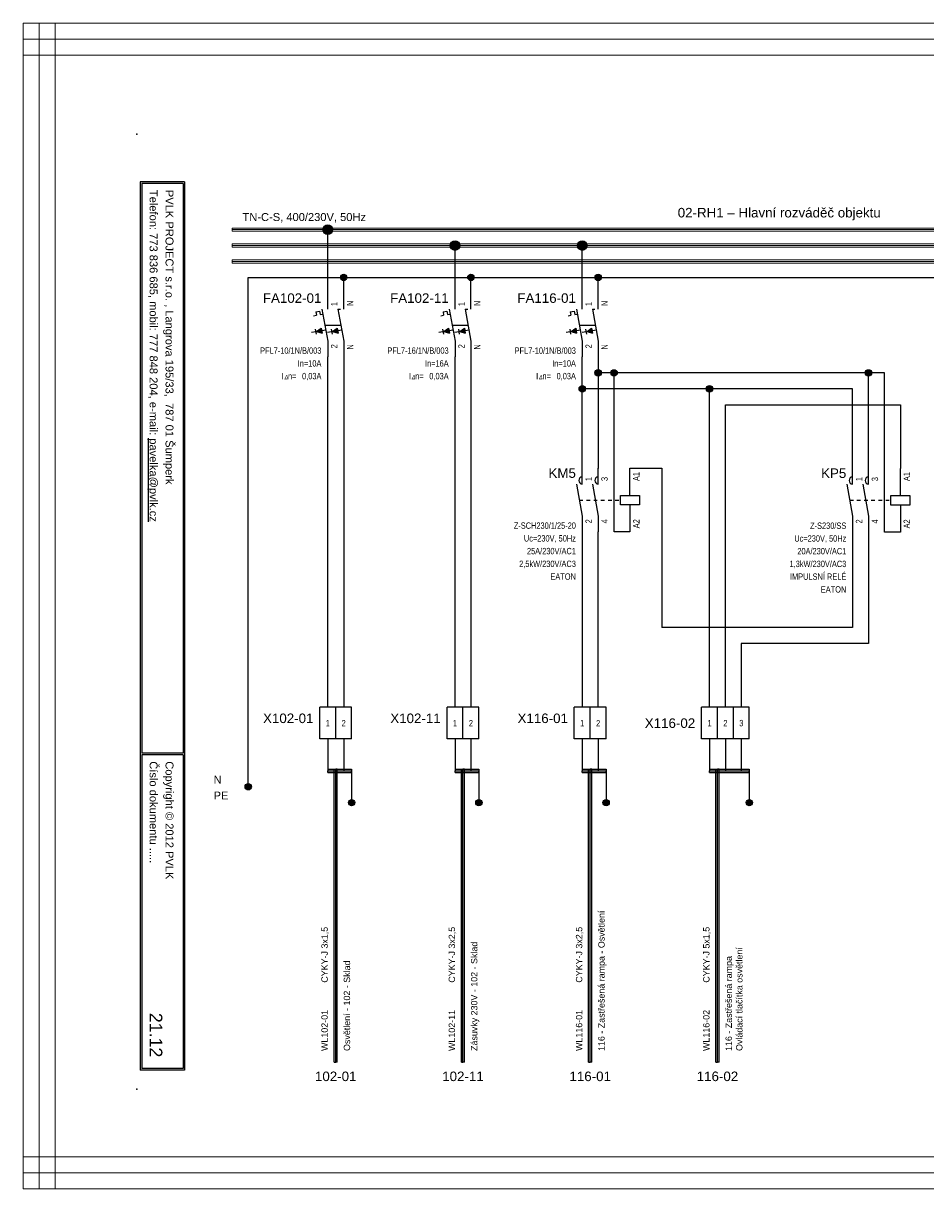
# Model space of a CAD drawing. Extents: x -721 to 7843, y 2912 to 4139.
# Tile 23 of 32: x 5114 to 5398, y 3359 to 3725. Entities that reach past the tile are written whole.
import ezdxf
from ezdxf.enums import TextEntityAlignment as Align

# ---------------------------------------------------------------- set-up
doc = ezdxf.new("R2010")
doc.units = 0
doc.header["$MEASUREMENT"] = 0
doc.linetypes.add('DASHED', pattern=[0.564444, 0.282222, -0.282222])
doc.linetypes.add('ČERCHOVANÁ2', pattern=[11, 8, -1, 1, -1])
for name, color, linetype in [('1-KRESBA', 7, 'Continuous'), ('__Bílá', 7, 'Continuous'), ('__Oranžová', 30, 'Continuous'), ('__Rudá 010', 10, 'Continuous'), ('__Svmodrá', 4, 'Continuous'), ('__Vínová 220', 220, 'Continuous'), ('__Zelená', 3, 'Continuous'), ('__Černá 250', 7, 'Continuous')]:
    doc.layers.add(name, color=color, linetype=linetype)
doc.styles.add('Arial', font='arial.ttf')
doc.styles.add('GENERATED_STYLE_1', font='arial.ttf')
doc.styles.add('GREEKC', font='greekc', dxfattribs={"width": 0.8, "height": 1.3})

# ---------------------------------------------------------------- blocks, each defined once
blk = doc.blocks.new('BLK_Razítko_malé_pro_rozváděče')
at = {"layer": '__Bílá'}
for p, q in [((15, -1), (15, -20)), ((15, -1), (294, -1)), ((15.5, -1.5), (15.5, -19.5)), ((15.5, -1.5), (184.5, -1.5)), ((184.5, -1.5), (184.5, -19.5)), ((185, -1.5), (185, -19.5)), ((185, -1.5), (293.5, -1.5)), ((293.5, -19.5), (293.5, -1.5)), ((294, -20), (294, -1)), ((15, -20), (294, -20)), ((15.5, -19.5), (184.5, -19.5)), ((185, -19.5), (293.5, -19.5)), ((15, -405), (15, -419)), ((15, -405), (294, -405)), ((15.5, -405.5), (15.5, -418.5)), ((15.5, -405.5), (194.5, -405.5)), ((194.5, -405.5), (194.5, -418.5)), ((195, -405.5), (195, -418.5)), ((195, -405.5), (293.5, -405.5)), ((293.5, -405.5), (293.5, -418.5)), ((294, -405), (294, -419)), ((15, -419), (294, -419)), ((15.5, -418.5), (194.5, -418.5)), ((195, -418.5), (293.5, -418.5))]:
    blk.add_line(p, q, dxfattribs=at)
for p in [(0, 0), (300, 0), (0, -420), (300, -420)]:
    blk.add_point(p, dxfattribs=at)
at = {"layer": '__Bílá', "style": 'Arial'}
for s, height, p in [('-', 3, (38, -7)), ('Dokument', 2.5, (187, -7)), ('-', 3, (210.5, -7)), ('SO/PS', 2.5, (17.5, -12)), ('-', 3, (38, -12)), ('Vypracoval', 2.5, (187, -12)), ('-', 3, (210.5, -12)), ('Investor', 2.5, (17.5, -17)), ('Datum', 2.5, (187, -17)), ('-', 3, (38, -17)), ('-', 3, (210.5, -17)), ('PVLK PROJECT s.r.o. , Langrova 195/33,  787 01 Šumperk', 2.5, (17.5, -411)), ('Copyright © 2012 PVLK', 2.5, (197, -411)), ('Telefon: 773 836 685, mobil: 777 848 204, e-mail: %%Upavelka@pvlk.cz', 2.5, (17.5, -416)), ('Číslo dokumentu .....', 2.5, (197, -416))]:
    blk.add_text(s, height=height, dxfattribs=at).set_placement(p)
at = {"layer": '__Vínová 220', "char_height": 2.5, "attachment_point": 7, "style": 'Arial'}
for s, insert in [('715 0908', (17.5, -7)), ('Rozšíření výrobního areálu firmy PLASTKON PRODUCT, S.R.O.', (42.5, -7.75)), ('02-RH1 – Hlavní rozváděč objektu', (215, -7.75)), ('SO 02 - Novostavba skladovací haly s administrativní budovou', (42.5, -12.75)), ('Miroslav Pavelka', (215, -12.75)), ('Plastkon product, s.r.o., Hlavní 147, Mikulovice 790 84', (42.5, -17.75)), ('06/2016', (215, -17.75))]:
    blk.add_mtext(s, dxfattribs=dict(at, insert=insert))
at = {"layer": '__Vínová 220', "style": 'Arial'}
blk.add_attdef('ČÍSLO', text='', height=4, dxfattribs=at).set_placement((290, -416), align=Align.RIGHT)
blk = doc.blocks.new('V0109A02')
for p, q in [((0, 0), (0, 10)), ((5, 10), (0, 10)), ((5, 0), (5, 10)), ((10, 10), (5, 10)), ((10, 0), (10, 10)), ((5, 0), (0, 0)), ((10, 0), (5, 0))]:
    blk.add_line(p, q)
at = {"style": 'Arial'}
blk.add_attdef('POPIS', text='', height=3, dxfattribs=at).set_placement((-2, 5), align=Align.RIGHT)
at = {"style": 'Arial', "width": 0.8}
for tag, p in [('S1', (2.5, 5)), ('S2', (7.5, 5))]:
    blk.add_attdef(tag, text='', height=2, dxfattribs=at).set_placement(p, align=Align.MIDDLE)
blk = doc.blocks.new('V0085A01')
h = blk.add_hatch(color=256)
edge = h.paths.add_edge_path()
edge.add_arc((0, 0), 1, 0, 360)
blk.add_circle((0, 0), 1)
blk = doc.blocks.new('FEVA0910')
h = blk.add_hatch(color=256)
h.paths.add_polyline_path([(-1.92, -1.71), (-2.06, -0.92), (-3.5, -2)])
h.paths.add_polyline_path([(-3.5, -2), (-1.77, -2.5), (-1.92, -1.71)])
h = blk.add_hatch(color=256)
h.paths.add_polyline_path([(2.94, -0.92), (1.5, -2), (3.08, -1.71)])
h.paths.add_polyline_path([(3.08, -1.71), (1.5, -2), (3.23, -2.5)])
for p, q in [((0, 5), (0, 10)), ((5, 5), (5, 10)), ((-3.75, 4.14), (-2.56, 4.35)), ((-3.75, 4.14), (-3.57, 3.12)), ((-2.56, 4.35), (-2.38, 3.34)), ((-1.82, 5), (0, -5)), ((3.18, 5), (5, -5)), ((3.18, 5), (4, 5)), ((-4.45, 2.96), (-3.57, 3.12)), ((-2.38, 3.34), (-1.54, 3.49)), ((-0.91, 0), (4.09, 0)), ((-3.79, -2.07), (-5.07, -2.29)), ((-3.93, -1.27), (-3.65, -2.86)), ((-3.5, -2), (-2.06, -0.92)), ((-3.5, -2), (-0.64, -1.48)), ((-3.5, -2), (-1.77, -2.5)), ((-2.06, -0.92), (-1.77, -2.5)), ((1.21, -2.07), (-0.07, -2.29)), ((1.07, -1.27), (1.35, -2.86)), ((1.5, -2), (2.94, -0.92)), ((1.5, -2), (4.36, -1.48)), ((1.5, -2), (3.23, -2.5)), ((2.94, -0.92), (3.23, -2.5)), ((0, -5), (0, -10)), ((5, -5), (5, -10))]:
    blk.add_line(p, q)
at = {"style": 'Arial', "width": 0.8}
for s, p in [('I', (-14.5, -17)), ('n=', (-12.5, -17))]:
    blk.add_text(s, height=2, dxfattribs=at).set_placement(p)
at = {"style": 'GREEKC', "oblique": 10, "width": 0.8}
blk.add_text('D', height=1.3, dxfattribs=at).set_placement((-13.68, -17))
at = {"style": 'Arial'}
blk.add_attdef('POPIS', text='', height=3, dxfattribs=at).set_placement((-2, 7), align=Align.RIGHT)
at = {"style": 'Arial', "width": 0.8}
for tag, p in [('NO1', (3, 6)), ('NO2', (8, 6))]:
    blk.add_attdef(tag, p, '', height=2, rotation=90, dxfattribs=at)
for tag, p in [('TYP', (-2, -9)), ('PROUD', (-2, -13)), ('REZID', (-2, -17)), ('DOPLŇ1', (-2, -21)), ('DOPLŇ2', (-2, -25))]:
    blk.add_attdef(tag, text='', height=2, dxfattribs=at).set_placement(p, align=Align.RIGHT)
for tag, p in [('CO1', (3, -6)), ('CO2', (8, -6))]:
    blk.add_attdef(tag, text='', height=2, rotation=90, dxfattribs=at).set_placement(p, align=Align.RIGHT)
blk = doc.blocks.new('L0001A01')
h = blk.add_hatch(color=256)
edge = h.paths.add_edge_path()
edge.add_arc((0, 0), 1, 0, 360)
blk.add_circle((0, 0), 1)
blk = doc.blocks.new('L0001A02')
at = {"linetype": 'Continuous'}
h = blk.add_hatch(color=256, dxfattribs=at)
edge = h.paths.add_edge_path()
edge.add_arc((0, 0), 1.5, 0, 360)
blk.add_circle((0, 0), 1.5)
blk = doc.blocks.new('moe01029')
for p, q in [((0, 5), (0, 10)), ((5, 5), (5, 10)), ((15, 1.5), (15, 10)), ((-1.82, 5), (0, -5)), ((3.18, 5), (5, -5)), ((12, -1.5), (12, 1.5)), ((12, 1.5), (18, 1.5)), ((18, 1.5), (18, -1.5)), ((18, -1.5), (12, -1.5)), ((15, -1.5), (15, -10)), ((0, -5), (0, -10)), ((5, -5), (5, -10))]:
    blk.add_line(p, q)
at = {"linetype": 'DASHED', "ltscale": 4}
blk.add_line((-0.91, 0), (12, 0), dxfattribs=at)
for centre in [(0.15, 6.2), (5.15, 6.2)]:
    blk.add_arc(centre, 1.21, 97.3062, 262.6938)
at = {"style": 'Arial'}
blk.add_attdef('POPIS', text='', height=3, dxfattribs=at).set_placement((-2, 7), align=Align.RIGHT)
at = {"style": 'Arial', "width": 0.8}
for tag, p in [('NO1', (3, 6)), ('NO2', (8, 6)), ('A1', (18, 6))]:
    blk.add_attdef(tag, p, '', height=2, rotation=90, dxfattribs=at)
for tag, p in [('TYP', (-2, -9)), ('CÍVKA', (-2, -13)), ('AC1(PROUD)', (-2, -17)), ('AC3(VÝKON)', (-2, -21)), ('DOPLŇ1', (-2, -25)), ('DOPLŇ2', (-2, -29))]:
    blk.add_attdef(tag, text='', height=2, dxfattribs=at).set_placement(p, align=Align.RIGHT)
for tag, p in [('CO1', (3, -6)), ('CO2', (8, -6)), ('A2', (18, -6))]:
    blk.add_attdef(tag, text='', height=2, rotation=90, dxfattribs=at).set_placement(p, align=Align.RIGHT)
blk = doc.blocks.new('V0109A03')
for p, q in [((5, 10), (0, 10)), ((0, 0), (0, 10)), ((10, 10), (5, 10)), ((5, 0), (5, 10)), ((15, 10), (10, 10)), ((10, 0), (10, 10)), ((15, 0), (15, 10)), ((5, 0), (0, 0)), ((10, 0), (5, 0)), ((15, 0), (10, 0))]:
    blk.add_line(p, q)
at = {"style": 'Arial'}
blk.add_attdef('POPIS', text='', height=3, dxfattribs=at).set_placement((-2, 5), align=Align.RIGHT)
at = {"style": 'Arial', "width": 0.8}
for tag, p in [('S1', (2.5, 5)), ('S2', (7.5, 5)), ('S3', (12.5, 5))]:
    blk.add_attdef(tag, text='', height=2, dxfattribs=at).set_placement(p, align=Align.MIDDLE)

msp = doc.modelspace()

# ---------------------------------------------------------------- linework, layer by layer
at = {"layer": '1-KRESBA'}
for p, q in [((5210, 3640), (5210, 3660)), ((5250, 3640), (5250, 3655)), ((5290, 3640), (5290, 3655)), ((5185, 3485), (5185, 3645)), ((5185, 3645), (5445, 3645)), ((5215, 3640), (5215, 3645)), ((5255, 3640), (5255, 3645)), ((5295, 3640), (5295, 3645)), ((5210, 3510), (5210, 3620)), ((5215, 3620), (5215, 3510)), ((5250, 3510), (5250, 3620)), ((5255, 3620), (5255, 3510)), ((5290, 3585), (5290, 3620)), ((5295, 3620), (5295, 3585)), ((5385, 3615), (5295, 3615)), ((5300, 3565.03), (5300, 3615)), ((5380, 3585), (5380, 3615)), ((5385, 3565), (5385, 3615)), ((5375, 3610), (5290, 3610)), ((5330, 3510), (5330, 3610)), ((5375, 3585), (5375, 3610)), ((5335, 3510), (5335, 3605)), ((5335, 3605), (5390, 3605)), ((5390, 3605), (5390, 3585)), ((5305, 3585.03), (5315, 3585.03)), ((5315, 3585.03), (5315, 3535)), ((5290, 3565.03), (5290, 3510)), ((5295, 3510), (5295, 3565.03)), ((5305, 3565.03), (5300, 3565.03)), ((5375, 3565), (5375, 3535)), ((5380, 3565), (5380, 3530)), ((5390, 3565), (5385, 3565)), ((5375, 3535), (5315, 3535)), ((5380, 3530), (5340, 3530)), ((5340, 3530), (5340, 3510)), ((5210, 3500), (5210, 3490)), ((5215, 3500), (5215, 3490)), ((5250, 3500), (5250, 3490)), ((5255, 3500), (5255, 3490)), ((5290, 3500), (5290, 3490)), ((5295, 3500), (5295, 3490)), ((5330, 3500), (5330, 3490)), ((5335, 3500), (5335, 3490)), ((5340, 3500), (5340, 3490)), ((5210, 3490.5), (5210, 3490)), ((5210, 3490.5), (5217.5, 3490.5)), ((5210, 3489.5), (5210, 3490)), ((5210, 3490), (5217.5, 3490)), ((5210, 3489.5), (5217.5, 3489.5)), ((5212, 3398.53), (5212, 3490.5)), ((5212, 3490.5), (5212.5, 3490.5)), ((5212.5, 3398.53), (5212.5, 3490.5)), ((5213, 3490.5), (5212.5, 3490.5)), ((5213, 3398.53), (5213, 3490.5)), ((5217.5, 3490.5), (5217.5, 3490)), ((5217.5, 3490), (5217.5, 3480)), ((5217.5, 3489.5), (5217.5, 3490)), ((5250, 3490.5), (5250, 3490)), ((5250, 3490.5), (5257.5, 3490.5)), ((5250, 3489.5), (5250, 3490)), ((5250, 3490), (5257.5, 3490)), ((5250, 3489.5), (5257.5, 3489.5)), ((5252, 3398.53), (5252, 3490.5)), ((5252, 3490.5), (5252.5, 3490.5)), ((5252.5, 3398.53), (5252.5, 3490.5)), ((5253, 3490.5), (5252.5, 3490.5)), ((5253, 3398.53), (5253, 3490.5)), ((5257.5, 3490.5), (5257.5, 3490)), ((5257.5, 3490), (5257.5, 3480)), ((5257.5, 3489.5), (5257.5, 3490)), ((5290, 3490.5), (5290, 3490)), ((5290, 3490.5), (5297.5, 3490.5)), ((5290, 3489.5), (5290, 3490)), ((5290, 3490), (5297.5, 3490)), ((5290, 3489.5), (5297.5, 3489.5)), ((5292, 3398.53), (5292, 3490.5)), ((5292, 3490.5), (5292.5, 3490.5)), ((5292.5, 3398.53), (5292.5, 3490.5)), ((5293, 3490.5), (5292.5, 3490.5)), ((5293, 3398.53), (5293, 3490.5)), ((5297.5, 3490.5), (5297.5, 3490)), ((5297.5, 3490), (5297.5, 3480)), ((5297.5, 3489.5), (5297.5, 3490)), ((5330, 3490.5), (5330, 3490)), ((5330, 3490.5), (5342.5, 3490.5)), ((5330, 3489.5), (5330, 3490)), ((5330, 3490), (5342.5, 3490)), ((5330, 3489.5), (5342.5, 3489.5)), ((5332, 3398.53), (5332, 3490.5)), ((5332, 3490.5), (5332.5, 3490.5)), ((5332.5, 3398.53), (5332.5, 3490.5)), ((5333, 3490.5), (5332.5, 3490.5)), ((5333, 3398.53), (5333, 3490.5)), ((5342.5, 3490.5), (5342.5, 3490)), ((5342.5, 3489.5), (5342.5, 3490)), ((5342.5, 3490), (5342.5, 3480)), ((5212, 3398.53), (5212.5, 3398.53)), ((5213, 3398.53), (5212.5, 3398.53)), ((5252, 3398.53), (5252.5, 3398.53)), ((5253, 3398.53), (5252.5, 3398.53)), ((5292, 3398.53), (5292.5, 3398.53)), ((5293, 3398.53), (5292.5, 3398.53)), ((5332, 3398.53), (5332.5, 3398.53)), ((5333, 3398.53), (5332.5, 3398.53))]:
    msp.add_line(p, q, dxfattribs=at)
at = {"layer": '__Oranžová', "lineweight": 0}
for p, q in [((5180, 3660.5), (5180, 3660)), ((5180, 3660.5), (5520, 3660.5)), ((5180, 3659.5), (5180, 3660)), ((5180, 3660), (5520, 3660)), ((5180, 3659.5), (5520, 3659.5)), ((5180, 3655.5), (5180, 3655)), ((5180, 3655.5), (5520, 3655.5)), ((5180, 3654.5), (5180, 3655)), ((5180, 3655), (5520, 3655)), ((5180, 3654.5), (5520, 3654.5)), ((5180, 3650.5), (5180, 3650)), ((5180, 3650.5), (5520, 3650.5)), ((5180, 3649.5), (5180, 3650)), ((5180, 3650), (5520, 3650)), ((5180, 3649.5), (5520, 3649.5))]:
    msp.add_line(p, q, dxfattribs=at)
at = {"layer": '__Vínová 220', "lineweight": 0}
for p, q in [((5114.29, 3724.82), (5114.29, 3719.82)), ((5114.29, 3724.82), (5610.69, 3724.82)), ((5114.29, 3358.74), (5114.29, 3724.82)), ((5114.29, 3724.82), (5119.29, 3724.82)), ((5119.29, 3358.74), (5119.29, 3724.82)), ((5124.29, 3724.82), (5119.29, 3724.82)), ((5124.29, 3358.74), (5124.29, 3724.82)), ((5114.29, 3714.82), (5114.29, 3719.82)), ((5114.29, 3719.82), (5610.69, 3719.82)), ((5114.29, 3714.82), (5610.69, 3714.82)), ((5114.29, 3368.74), (5114.29, 3363.74)), ((5114.29, 3368.74), (5610.69, 3368.74)), ((5114.29, 3358.74), (5114.29, 3363.74)), ((5114.29, 3363.74), (5610.69, 3363.74)), ((5114.29, 3358.74), (5610.69, 3358.74)), ((5114.29, 3358.74), (5119.29, 3358.74)), ((5124.29, 3358.74), (5119.29, 3358.74))]:
    msp.add_line(p, q, dxfattribs=at)

# ---------------------------------------------------------------- block references
at = {"color": 250, "linetype": 'Continuous'}
for p in [(5295, 3615), (5300, 3615), (5380, 3615), (5290, 3610), (5330, 3610), (5185, 3485), (5217.5, 3480), (5257.5, 3480), (5297.5, 3480), (5342.5, 3480)]:
    msp.add_blockref('V0085A01', p, dxfattribs=at)
at = {"layer": '1-KRESBA', "rotation": 270}
msp.add_blockref('BLK_Razítko_malé_pro_rozváděče', (5570, 3690), dxfattribs=at).add_auto_attribs({'ČÍSLO': '21.12'})
at = {"layer": '1-KRESBA'}
for p in [(5210, 3660), (5250, 3655), (5290, 3655)]:
    msp.add_blockref('L0001A02', p, dxfattribs=at)
at = {"layer": '1-KRESBA', "color": 250, "linetype": 'Continuous'}
for p in [(5215, 3645), (5255, 3645), (5295, 3645)]:
    msp.add_blockref('L0001A01', p, dxfattribs=at)
at = {"layer": '__Černá 250'}
for name, p, values in [('FEVA0910', (5210, 3630), {'POPIS': 'FA102-01', 'TYP': 'PFL7-10/1N/B/003', 'PROUD': 'In=10A', 'REZID': '0,03A', 'CO1': '2', 'NO1': '1', 'CO2': 'N', 'NO2': 'N'}), ('FEVA0910', (5250, 3630), {'POPIS': 'FA102-11', 'TYP': 'PFL7-16/1N/B/003', 'PROUD': 'In=16A', 'REZID': '0,03A', 'CO1': '2', 'NO1': '1', 'CO2': 'N', 'NO2': 'N'}), ('FEVA0910', (5290, 3630), {'POPIS': 'FA116-01', 'TYP': 'PFL7-10/1N/B/003', 'PROUD': 'In=10A', 'REZID': '0,03A', 'CO1': '2', 'NO1': '1', 'CO2': 'N', 'NO2': 'N'}), ('moe01029', (5290, 3575.03), {'POPIS': 'KM5', 'TYP': 'Z-SCH230/1/25-20', 'CÍVKA': 'Uc=230V, 50Hz', 'AC1(PROUD)': '25A/230V/AC1', 'AC3(VÝKON)': '2,5kW/230V/AC3', 'DOPLŇ1': 'EATON', 'CO1': '2', 'NO1': '1', 'CO2': '4', 'NO2': '3', 'A1': 'A1', 'A2': 'A2'}), ('moe01029', (5375, 3575), {'POPIS': 'KP5', 'TYP': 'Z-S230/SS', 'CÍVKA': 'Uc=230V, 50Hz', 'AC1(PROUD)': '20A/230V/AC1', 'AC3(VÝKON)': '1,3kW/230V/AC3', 'DOPLŇ1': 'IMPULSNÍ RELÉ', 'DOPLŇ2': 'EATON', 'CO1': '2', 'NO1': '1', 'CO2': '4', 'NO2': '3', 'A1': 'A1', 'A2': 'A2'}), ('V0109A02', (5207.5, 3500), {'POPIS': 'X102-01', 'S1': '1', 'S2': '2'}), ('V0109A02', (5247.5, 3500), {'POPIS': 'X102-11', 'S1': '1', 'S2': '2'}), ('V0109A02', (5287.5, 3500), {'POPIS': 'X116-01', 'S1': '1', 'S2': '2'})]:
    msp.add_blockref(name, p, dxfattribs=at).add_auto_attribs(values)
ref = msp.add_blockref('V0109A03', (5327.5, 3500), dxfattribs=at)
ref.add_attrib('POPIS', 'X116-02', dxfattribs={"layer": '0', "height": 3, "style": 'Arial'}).set_placement((5325.5, 3503.48), align=Align.RIGHT)
ref.add_attrib('S1', '1', dxfattribs={"layer": '0', "height": 2, "style": 'Arial', "width": 0.8}).set_placement((5330, 3505), align=Align.MIDDLE)
ref.add_attrib('S2', '2', dxfattribs={"layer": '0', "height": 2, "style": 'Arial', "width": 0.8}).set_placement((5335, 3505), align=Align.MIDDLE)
ref.add_attrib('S3', '3', dxfattribs={"layer": '0', "height": 2, "style": 'Arial', "width": 0.8}).set_placement((5340, 3505), align=Align.MIDDLE)

# ---------------------------------------------------------------- texts
at = {"layer": '__Bílá', "insert": (5320.01, 3662.93), "char_height": 3, "attachment_point": 7, "style": 'Arial'}
msp.add_mtext('02-RH1 – Hlavní rozváděč objektu', dxfattribs=at)
at = {"layer": '__Oranžová', "lineweight": 0, "style": 'Arial'}
msp.add_text('TN-C-S, 400/230V, 50Hz', height=2.5, dxfattribs=at).set_placement((5183.21, 3662.71))
at = {"layer": '__Rudá 010', "style": 'Arial'}
for s, p in [('CYKY-J 3x1,5', (5210, 3423.45)), ('CYKY-J 3x2,5', (5250, 3423.45)), ('CYKY-J 3x2,5', (5290, 3423.45)), ('CYKY-J 5x1,5', (5330, 3423.45)), ('WL102-01', (5210, 3402)), ('WL102-11', (5250, 3402)), ('WL116-01', (5290, 3402)), ('WL116-02', (5330, 3402))]:
    msp.add_text(s, height=2, rotation=90, dxfattribs=at).set_placement(p)
at = {"layer": '__Rudá 010', "style": 'GENERATED_STYLE_1'}
for s, p in [('102-01', (5212.5, 3392.53)), ('102-11', (5252.5, 3392.53)), ('116-01', (5292.5, 3392.53)), ('116-02', (5332.5, 3392.53))]:
    msp.add_text(s, height=3, dxfattribs=at).set_placement(p, align=Align.CENTER)
at = {"layer": '__Rudá 010', "char_height": 2, "width": 62.8406, "attachment_point": 1, "rotation": 90, "style": 'Arial'}
for s, insert in [('116 - Zastřešená rampa - Osvětlení', (5295.03, 3402)), ('Zásuvky 230V - 102 - Sklad', (5255.03, 3402)), ('116 - Zastřešená rampa\\POvládací tlačítka osvětlení', (5335.03, 3402)), ('Osvětlení - 102 - Sklad', (5215.03, 3402))]:
    msp.add_mtext(s, dxfattribs=dict(at, insert=insert))
at = {"layer": '__Svmodrá', "linetype": 'ČERCHOVANÁ2', "style": 'Arial'}
msp.add_text('N', height=2.5, dxfattribs=at).set_placement((5174.11, 3486))
at = {"layer": '__Zelená', "linetype": 'Continuous', "style": 'Arial'}
msp.add_text('PE', height=2.5, dxfattribs=at).set_placement((5174.11, 3481))

doc.saveas('drawing.dxf')
